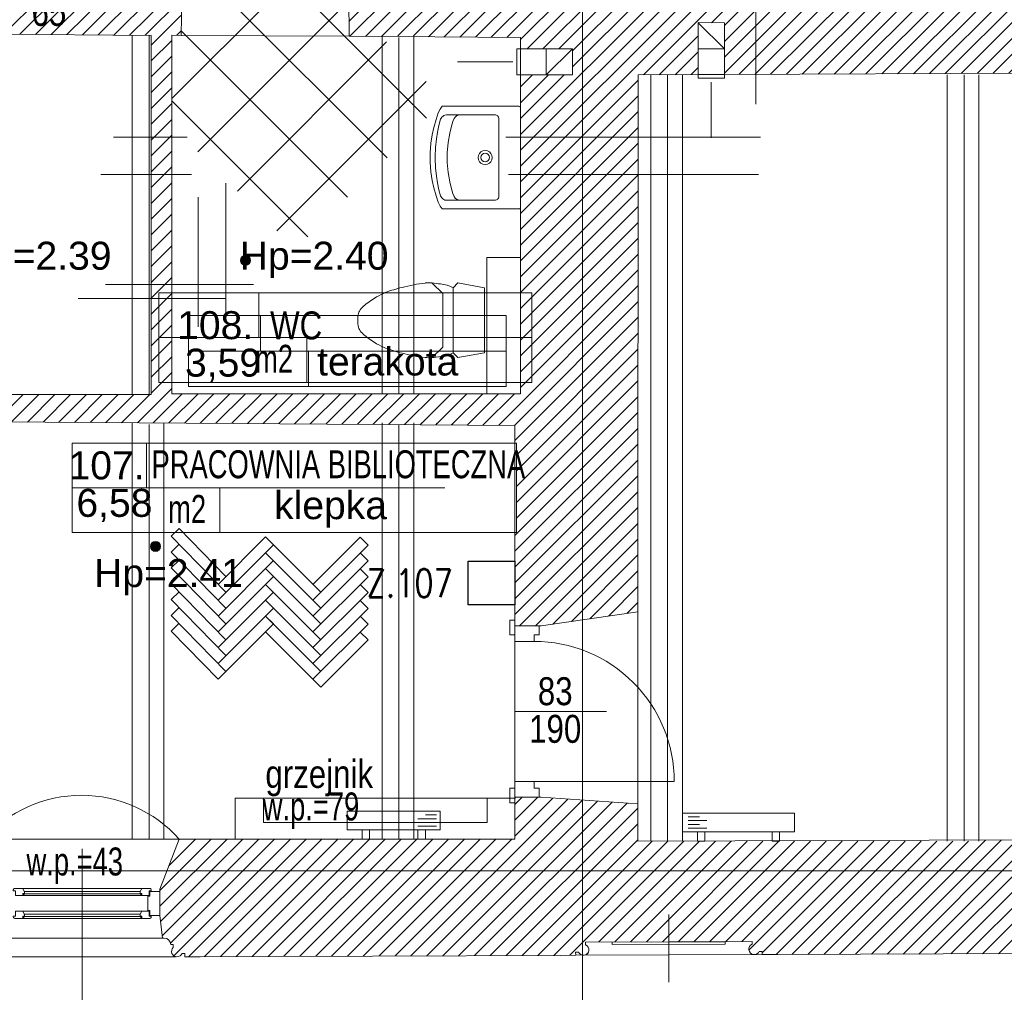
# Model space of a CAD drawing. Header units: millimetres. Extents: x -573548 to 674770, y -184010 to -47794.
# Tile 36 of 181: x 103854 to 109136, y -155674 to -150457. Entities that reach past the tile are written whole.
import ezdxf
from ezdxf.enums import TextEntityAlignment as Align

# ---------------------------------------------------------------- set-up
doc = ezdxf.new("R2010")
doc.units = ezdxf.units.MM
for name, color, linetype, lineweight in [('A.05 RZUT 1 PIĘTRA_is$0$A-DRZWI_Nr_pióra__9', 8, 'Continuous', 9), ('A.05 RZUT 1 PIĘTRA_is$0$A-OKNA-OPIS_Nr_pióra__8', 8, 'Continuous', 9), ('A.05 RZUT 1 PIĘTRA_is$0$A-OPISY-2_Nr_pióra__2', 8, 'Continuous', 9), ('A.05 RZUT 1 PIĘTRA_is$0$A-OPISY-3_Nr_pióra__6', 8, 'Continuous', 9), ('A.05 RZUT 1 PIĘTRA_is$0$A-WIDOK_Nr_pióra__8', 8, 'Continuous', 9), ('A.05 RZUT 1 PIĘTRA_is$0$A-WYSOKOSCI_Nr_pióra__7', 8, 'Continuous', 9), ('A.05 RZUT 1 PIĘTRA_is$0$belki nad_Nr_pióra__1', 8, 'Continuous', 9), ('A.05 RZUT 1 PIĘTRA_is$0$CO TO JEST_Nr_pióra__1', 8, 'Continuous', 9), ('A.05 RZUT 1 PIĘTRA_is$0$detalokna_Nr_pióra__1', 8, 'Continuous', 9), ('A.05 RZUT 1 PIĘTRA_is$0$detalokna_Nr_pióra__41', 8, 'Continuous', 9), ('A.05 RZUT 1 PIĘTRA_is$0$DIM MALY_Nr_pióra__8', 8, 'Continuous', 9), ('A.05 RZUT 1 PIĘTRA_is$0$Drawing & Figure_Nr_pióra__18', 8, 'Continuous', 9), ('A.05 RZUT 1 PIĘTRA_is$0$DRZWI_Nr_pióra__41', 8, 'Continuous', 9), ('A.05 RZUT 1 PIĘTRA_is$0$linia nadproza_Nr_pióra__1', 8, 'Continuous', 9), ('A.05 RZUT 1 PIĘTRA_is$0$meble_Nr_pióra__9', 8, 'Continuous', 9), ('A.05 RZUT 1 PIĘTRA_is$0$Nowe_Annotation - Text_Nr_pióra__59', 8, 'Continuous', 9), ('A.05 RZUT 1 PIĘTRA_is$0$Nowe_GRZEJNIK_Nr_pióra__59', 8, 'Continuous', 9), ('A.05 RZUT 1 PIĘTRA_is$0$Nowe_opisy inne_Nr_pióra__59', 8, 'Continuous', 9), ('A.05 RZUT 1 PIĘTRA_is$0$OKNO_DETAL_Nr_pióra__1', 8, 'Continuous', 9), ('A.05 RZUT 1 PIĘTRA_is$0$OKNO_DETAL_Nr_pióra__41', 8, 'Continuous', 9), ('A.05 RZUT 1 PIĘTRA_is$0$OKNO_DETAL_Nr_pióra__8', 8, 'Continuous', 9), ('A.05 RZUT 1 PIĘTRA_is$0$opisy inne_Nr_pióra__1', 8, 'Continuous', 9), ('A.05 RZUT 1 PIĘTRA_is$0$opisy inne_Nr_pióra__12', 8, 'Continuous', 9), ('A.05 RZUT 1 PIĘTRA_is$0$opisy inne_Nr_pióra__25', 8, 'Continuous', 9), ('A.05 RZUT 1 PIĘTRA_is$0$OSIE_Nr_pióra__1', 8, 'Continuous', 9), ('A.05 RZUT 1 PIĘTRA_is$0$PARAPET_Nr_pióra__7', 8, 'Continuous', 9), ('A.05 RZUT 1 PIĘTRA_is$0$podciagi_Nr_pióra__1', 8, 'Continuous', 9), ('A.05 RZUT 1 PIĘTRA_is$0$POSADZKI_Nr_pióra__18', 8, 'Continuous', 9), ('A.05 RZUT 1 PIĘTRA_is$0$SCIANY_KONSTR_Nr_pióra__21', 8, 'Continuous', 9), ('A.05 RZUT 1 PIĘTRA_is$0$strop_Nr_pióra__8', 8, 'Continuous', 9), ('A.05 RZUT 1 PIĘTRA_is$0$Structural - Bearing_Nr_pióra__21', 8, 'Continuous', 9), ('A.05 RZUT 1 PIĘTRA_is$0$Structural - Grid', 8, 'Continuous', 9), ('A.05 RZUT 1 PIĘTRA_is$0$Structural - Grid_Nr_pióra__17', 8, 'Continuous', 9), ('A.05 RZUT 1 PIĘTRA_is$0$WIDOK_Nr_pióra__8', 8, 'Continuous', 9), ('A.05 RZUT 1 PIĘTRA_is$0$WYCIĄG_Nr_pióra__1', 8, 'Continuous', 9), ('A.05 RZUT 1 PIĘTRA_is$0$ściany_Nr_pióra__3', 8, 'Continuous', 9), ('BMS_URZĄDZENIA', 30, 'Continuous', 30), ('SAN_Grzejniki CO na rzucie', 7, 'Continuous', 13)]:
    doc.layers.add(name, color=color, linetype=linetype, lineweight=lineweight)
doc.styles.add('A.05 RZUT 1 PIĘTRA_is$0$STYL_AUTOMATYCZNY_1', font='arial.ttf')
doc.styles.add('A.05 RZUT 1 PIĘTRA_is$0$STYL_AUTOMATYCZNY_4', font='arial.ttf', dxfattribs={"width": 0.8})
doc.styles.add('A.05 RZUT 1 PIĘTRA_is$0$STYL_AUTOMATYCZNY_5', font='arial.ttf', dxfattribs={"width": 0.7})
doc.styles.add('A.05 RZUT 1 PIĘTRA_is$0$STYL_AUTOMATYCZNY_7', font='arial.ttf', dxfattribs={"width": 0.8})
doc.styles.add('SIMPLEX-10', font='simplex.shx', dxfattribs={"width": 0.8, "height": 10})
pattern_1 = [(45, (0, 0), (-42.426407, 42.426407), [])]

# ---------------------------------------------------------------- blocks, each defined once
blk = doc.blocks.new('A.05 RZUT 1 PIĘTRA_is$0$Standardowy znacznik osi')
at = {"layer": 'A.05 RZUT 1 PIĘTRA_is$0$Structural - Grid_Nr_pióra__17'}
blk.add_line((1000, 0), (17855.4, 0), dxfattribs=at)
at = {"layer": 'A.05 RZUT 1 PIĘTRA_is$0$Structural - Grid_Nr_pióra__17', "style": 'A.05 RZUT 1 PIĘTRA_is$0$STYL_AUTOMATYCZNY_1'}
for tag, p in [('AC_MarkerText_1_0', (5, -80)), ('AC_MarkerText_1_1', (19360.4, -80))]:
    blk.add_attdef(tag, text='', height=350, rotation=270, dxfattribs=at).set_placement(p, align=Align.TOP_CENTER)
blk = doc.blocks.new('A.05 RZUT 1 PIĘTRA_is$0$Standardowy znacznik osi_3')
at = {"layer": 'A.05 RZUT 1 PIĘTRA_is$0$Structural - Grid_Nr_pióra__17'}
blk.add_line((2962.2, 0), (40906.6, 0), dxfattribs=at)
at = {"layer": 'A.05 RZUT 1 PIĘTRA_is$0$Structural - Grid_Nr_pióra__17', "style": 'A.05 RZUT 1 PIĘTRA_is$0$STYL_AUTOMATYCZNY_1'}
for tag, p in [('AC_MarkerText_1_0', (-250, -335)), ('AC_MarkerText_1_1', (44118.7, -335))]:
    blk.add_attdef(tag, text='', height=350, rotation=180, dxfattribs=at).set_placement(p, align=Align.TOP_CENTER)
blk = doc.blocks.new('A.05 RZUT 1 PIĘTRA_is')
at = {"layer": 'A.05 RZUT 1 PIĘTRA_is$0$A-WYSOKOSCI_Nr_pióra__7'}
for points in [[(105376.3, -101747.7, 1), (105322.9, -101747.7, 1)], [(104893.5, -103282.3, 1), (104840.1, -103282.3, 1)]]:
    blk.add_hatch(color=256, dxfattribs=at).paths.add_polyline_path(points)
at = {"layer": 'A.05 RZUT 1 PIĘTRA_is$0$Drawing & Figure_Nr_pióra__18'}
h = blk.add_hatch(dxfattribs=at)
h.set_pattern_fill('Common_Brick_0001', color=256, style=0, pattern_type=2)
h.set_pattern_definition(pattern_1)
h.paths.add_polyline_path([(99004.1, -105130.5), (99004.1, -105133.1), (99004.1, -105263.1), (99017.4, -105383.1), (99026.9, -105383.1, -0.383982), (99062.4, -105418.4), (99074.8, -105418.4), (99074.8, -105433.4, 1.205804), (99122.6, -105465.6), (99137.4, -105465.6), (99137.4, -105483.1), (99204.1, -105483.1), (100947.8, -105483.1), (101030.5, -105483.1), (101030.5, -105465.6), (101045.3, -105465.6, 0.263086), (101068.2, -105483.1), (101076.2, -105483.1, 0.761796), (101083.7, -105427), (101083.7, -105412.2), (101530.5, -105412.2), (101977.3, -105412.2), (101977.3, -105427, 0.761796), (101984.8, -105483.1), (101992.7, -105483.1, 0.263086), (102015.7, -105465.6), (102030.5, -105465.6), (102030.5, -105483.1), (102113.1, -105483.1), (103924.3, -105483.1), (103924.3, -105465.7), (103939, -105465.7, 1.205804), (103986.9, -105433.5), (103986.9, -105418.5), (103999.2, -105418.5, -0.383982), (104034.7, -105383.1), (104044.2, -105383.1), (104057.6, -105263.1), (104057.6, -105133.1), (104057.6, -105120.6), (103945.6, -104852.9), (103944.9, -104852.9), (103844.1, -104852.9), (103844.1, -104162.2), (103844.1, -102612.9), (104065.1, -102614.3), (104741.9, -102618.9), (104741.9, -102618.7), (106171.9, -102627.6), (106171.9, -102628.6), (106251.9, -102629.2), (106251.9, -102618.7), (106370.4, -102462.9), (104954.1, -102462.9), (104954.1, -102402.3), (104954.2, -102162.3), (104954.2, -101922.3), (104954.2, -101876.9), (104954.2, -101286.9), (104954.2, -101086.9), (104954.2, -100540.3), (105004.2, -100540.6), (105004.6, -100517.3), (105003.8, -100516.6), (105001.4, -100099.6), (105011.2, -100099.6), (104997.1, -99971.2), (104808.8, -99969.9), (104807.5, -100169.9), (104600.5, -100168.5), (104107.5, -100165.1), (104108.8, -99965.1), (103861, -99963.2), (103861, -100145.9), (103873.8, -100532.8), (104843.4, -100540.6), (104843.4, -101086.9), (104843.4, -101286.9), (104843.4, -101876.9), (104843.5, -102467.9), (104065.1, -102467.9), (103743.6, -102467.9), (103743.6, -102482.8), (103746.4, -102482.8), (103744.1, -102612.9), (103743.7, -102612.9), (103744, -104162.2), (103744.1, -104862.9), (101964.1, -104862.9), (101964.1, -104482.9), (101889.3, -104482.9), (101749.6, -104482.9), (101749.6, -104482.7), (101749.3, -104342.9), (101963.9, -104342.9), (101963.9, -104162.2), (101963.9, -102612.9), (102946.5, -102612.8), (102946.5, -102462.9), (102251.9, -102462.9), (102171.9, -102462.9), (102091.9, -102462.9), (101974.1, -102462.9), (101974.1, -102205.7), (101974.1, -102162.9), (101834.1, -102162.9), (101667.5, -102152.9), (101623.3, -104162.2), (101612.3, -104662.9), (101607.5, -104882.9), (99117.5, -104882.9)])
h = blk.add_hatch(dxfattribs=at)
h.set_pattern_fill('Common_Brick_0001', color=256, style=0, pattern_type=2)
h.set_pattern_definition(pattern_1)
h.paths.add_polyline_path([(105902, -100099.6), (105905.2, -100545.8), (106081.9, -100547), (106081.9, -100542.8), (106251.9, -100542.8), (106251.9, -100548.1), (106825.2, -100551.8), (106825.2, -100612.9), (106962.9, -100612.9), (107102.9, -100612.9), (107103.2, -100612.9), (107102.9, -100752.9), (106825.2, -100752.9), (106825.2, -101286.9), (106825.2, -101876.3), (106825.2, -102462.9), (106387.2, -102462.9), (106262.9, -102629.2), (106795.2, -102632.9), (106795.2, -102727.6), (106802.5, -102727.6), (106802.5, -103207.6), (106795.2, -103207.6), (106795.2, -103707.9), (106935.2, -103707.9), (107454.1, -103632.9), (107455, -101286.9), (107455.1, -100752.9), (107778.3, -100751.3), (107778.3, -100750.6), (107778.3, -100612.9), (107778.3, -100472.9), (107778.3, -100472.6), (107918.3, -100472.9), (107918.3, -100750.6), (108086.6, -100749.9), (111798.3, -100734.1), (111833.7, -100142.9), (111833.7, -99969.8), (110804.1, -99974.8), (110804.1, -99982.6), (109164.1, -99982.9), (109164.1, -99982.8), (108086.6, -99988), (106790.4, -99994.3, -1.056946), (106214.9, -99979.1), (105912.7, -99976.9), (105911.7, -100099.6)])
h = blk.add_hatch(dxfattribs=at)
h.set_pattern_fill('Common_Brick_0001', color=256, style=0, pattern_type=2)
h.set_pattern_definition(pattern_1)
h.paths.add_polyline_path([(106251.9, -102629.2), (106795.2, -102632.9), (106251.9, -102618.7)])
h = blk.add_hatch(dxfattribs=at)
h.set_pattern_fill('Common_Brick_0001', color=256, style=0, pattern_type=2)
h.set_pattern_definition(pattern_1)
h.paths.add_polyline_path([(104890.7, -105120.6), (104890.7, -105263.1), (104904, -105383.1), (104913.6, -105383.1, -0.383982), (104949.1, -105418.5), (104961.4, -105418.5), (104961.4, -105433.5, 1.205804), (105009.2, -105465.7), (105024, -105465.7), (105024, -105483.1), (107038.1, -105476), (107120.8, -105475.7), (107120.7, -105458.2), (107135.5, -105458.2, 0.263086), (107158.5, -105475.6), (107166.5, -105475.5, 0.761796), (107173.8, -105419.4), (107173.7, -105404.6), (107620.5, -105402.9), (108067.3, -105401.3), (108067.4, -105416.1, 0.761796), (108075.1, -105472.2), (108083, -105472.1, 0.263086), (108105.9, -105454.6), (108120.7, -105454.5), (108120.8, -105472), (108203.4, -105471.7), (110054.7, -105464.7), (110114.7, -105464.4), (110114.6, -105446.9), (110129.3, -105446.8, 1.205804), (110177, -105414.3), (110176.9, -105399.3), (110189.2, -105399.2, -0.383982), (110224.5, -105363.7), (110234, -105363.6), (110246.7, -105243.6), (110245.8, -105101), (110109.9, -104854.5), (110109.8, -104854.5), (109284.1, -104857.5), (109284.1, -104862.9), (107454.1, -104864.2), (107454.1, -104662.9), (106925.2, -104627.7), (106795.2, -104627.7), (106795.2, -104633), (106795.2, -104852.9), (104994.1, -104852.9)])
at = {"layer": 'A.05 RZUT 1 PIĘTRA_is$0$A-DRZWI_Nr_pióra__9'}
blk.add_line((107286.1, -104167.9), (106795.2, -104167.9), dxfattribs=at)
blk.add_lwpolyline([(106898.1, -104543.7), (107649.7, -104543.7, 0.414214), (106898.1, -103792)], format="xyb", dxfattribs=at)
at = {"layer": 'A.05 RZUT 1 PIĘTRA_is$0$A-OKNA-OPIS_Nr_pióra__8'}
blk.add_line((104474.1, -104904.4), (104474.1, -106109.6), dxfattribs=at)
at = {"layer": 'A.05 RZUT 1 PIĘTRA_is$0$A-OPISY-3_Nr_pióra__6'}
for p, q in [((105420.9, -101922.3), (105420.9, -102162.3)), ((105429.9, -102044.2), (105429.9, -102234.2)), ((104884.8, -102162.3), (106884.8, -102162.3)), ((105677.8, -102162.3), (105677.8, -102402.3)), ((105043.8, -102234.2), (106747.4, -102234.2)), ((105686.8, -102234.2), (105686.8, -102424.1)), ((104818.8, -102727.6), (104818.8, -102967.6)), ((104418.9, -102967.6), (106418.9, -102967.6)), ((105211.9, -102967.6), (105211.9, -103207.6))]:
    blk.add_line(p, q, dxfattribs=at)
for points in [[(104884.8, -102402.3), (104884.8, -101922.3), (106884.8, -101922.3), (106884.8, -102402.3)], [(105043.8, -102424.1), (105043.8, -102044.2), (106747.4, -102044.2), (106747.4, -102424.1)], [(104418.9, -103207.6), (104418.9, -102727.6), (106802.5, -102727.6), (106802.5, -103207.6)]]:
    blk.add_lwpolyline(points, close=True, dxfattribs=at)
at = {"layer": 'A.05 RZUT 1 PIĘTRA_is$0$A-WIDOK_Nr_pióra__8'}
for p, q in [((107778.3, -100472.9), (107918.3, -100612.9)), ((106962.9, -100752.9), (106962.9, -100612.9)), ((107102.9, -100612.9), (106962.9, -100752.9)), ((107918.3, -100612.9), (107778.3, -100612.9))]:
    blk.add_line(p, q, dxfattribs=at)
at = {"layer": 'A.05 RZUT 1 PIĘTRA_is$0$A-WYSOKOSCI_Nr_pióra__7'}
for centre in [(105349.6, -101747.7), (104866.8, -103282.3)]:
    blk.add_circle(centre, 26.7, dxfattribs=at)
at = {"layer": 'A.05 RZUT 1 PIĘTRA_is$0$belki nad_Nr_pióra__1'}
for p, q in [((104741.9, -100539.8), (104741.9, -102462.9)), ((106081.9, -100542.8), (106081.9, -102462.9)), ((106251.9, -100542.8), (106251.9, -102462.9)), ((107524.1, -100752.9), (107524.1, -104862.9)), ((107694.1, -100752.9), (107694.1, -104862.9)), ((109114.1, -100752.9), (109114.1, -104862.9)), ((109284.1, -100752.9), (109284.1, -104862.9)), ((104741.9, -102618.7), (104741.9, -104852.9)), ((104911.9, -102618.7), (104911.9, -104852.9)), ((106081.9, -102618.7), (106081.9, -104852.9)), ((106251.9, -102618.7), (106251.9, -104852.9))]:
    blk.add_line(p, q, dxfattribs=at)
at = {"layer": 'A.05 RZUT 1 PIĘTRA_is$0$CO TO JEST_Nr_pióra__1'}
for p in [(106798, -104633), (105294.1, -104852.9)]:
    blk.add_line(p, (105294.1, -104633), dxfattribs=at)
at = {"layer": 'A.05 RZUT 1 PIĘTRA_is$0$detalokna_Nr_pióra__1'}
for p, q in [((104044.2, -105383.1), (104904, -105383.1)), ((103969.7, -105483.6), (104973.8, -105483.6))]:
    blk.add_line(p, q, dxfattribs=at)
at = {"layer": 'A.05 RZUT 1 PIĘTRA_is$0$detalokna_Nr_pióra__41'}
blk.add_lwpolyline([(104826.2, -105236.1), (104826.2, -105159.1), (104826.2, -105236.1), (104836.2, -105236.1), (104836.2, -105263.1), (104890.7, -105263.1), (104890.7, -105133.1), (104836.2, -105133.1), (104836.2, -105159.1), (104826.2, -105159.1)], dxfattribs=at)
at = {"layer": 'A.05 RZUT 1 PIĘTRA_is$0$DIM MALY_Nr_pióra__8'}
for p, q in [((108086.6, -99850.6), (108086.6, -100909.6)), ((104641.5, -101086.9), (105037.2, -101086.9)), ((106746.2, -101086.9), (108112.1, -101086.9)), ((104573.2, -101286.9), (105060.1, -101286.9)), ((106760.5, -101286.9), (108100.7, -101286.9))]:
    blk.add_line(p, q, dxfattribs=at)
at = {"layer": 'A.05 RZUT 1 PIĘTRA_is$0$DRZWI_Nr_pióra__41'}
for p, q in [((106795.2, -103756.3), (106795.2, -103708)), ((106795.2, -104579.4), (106795.2, -104627.7))]:
    blk.add_line(p, q, dxfattribs=at)
for points in [[(106767, -103756.3), (106767, -103682.3, -0.414334), (106771, -103678.3), (106795.2, -103678.3)], [(106767, -104579.4), (106767, -104653.4, 0.414334), (106771, -104657.4), (106795.2, -104657.4)]]:
    blk.add_lwpolyline(points, format="xyb", dxfattribs=at)
for points in [[(106925.2, -103708), (106925.2, -103756.3), (106898.1, -103756.3), (106898.1, -103792), (106795.2, -103792), (106795.2, -103756.3), (106767, -103756.3)], [(106925.2, -104627.7), (106925.2, -104579.4), (106898.1, -104579.4), (106898.1, -104543.7), (106795.2, -104543.7), (106795.2, -104579.4), (106767, -104579.4)]]:
    blk.add_lwpolyline(points, dxfattribs=at)
at = {"layer": 'A.05 RZUT 1 PIĘTRA_is$0$linia nadproza_Nr_pióra__1'}
blk.add_line((105004.2, -100540.6), (105905.2, -100545.8), dxfattribs=at)
at = {"layer": 'A.05 RZUT 1 PIĘTRA_is$0$meble_Nr_pióra__9'}
for p, q in [((106402.4, -100979.3), (106396.4, -100990.7)), ((106407.5, -100975.2), (106402.4, -100979.3)), ((106412.9, -100971.2), (106407.5, -100975.2)), ((106419.2, -100968.2), (106412.9, -100971.2)), ((106427.1, -100967), (106419.2, -100968.2)), ((106690.6, -100967), (106427.1, -100967)), ((106469, -100986.9), (106461.8, -101003.5)), ((106474.7, -100979), (106469, -100986.9)), ((106481.3, -100973.3), (106474.7, -100979)), ((106495.9, -100967), (106481.3, -100973.3)), ((106696, -100968.8), (106690.6, -100967)), ((106700.6, -100971.2), (106696, -100968.8)), ((106703.7, -100974.1), (106700.6, -100971.2)), ((106706.4, -100978.7), (106703.7, -100974.1)), ((106707.8, -100983.5), (106706.4, -100978.7)), ((106707.8, -101196.3), (106707.8, -100983.5)), ((106387.3, -101024), (106379.2, -101060.8)), ((106396.4, -100990.7), (106387.3, -101024)), ((106454.3, -101028.7), (106445.1, -101066.2)), ((106461.8, -101003.5), (106454.3, -101028.7)), ((106379.2, -101060.8), (106373.3, -101095.8)), ((106445.1, -101066.2), (106436.6, -101115.8)), ((106368, -101141.7), (106366.3, -101193.1)), ((106373.3, -101095.8), (106368, -101141.7)), ((106436.6, -101115.8), (106431.8, -101170.6)), ((106366.3, -101193.1), (106366.3, -101196.3)), ((106366.3, -101199.4), (106366.3, -101196.3)), ((106368, -101250.8), (106366.3, -101199.4)), ((106431.8, -101170.6), (106431.8, -101196.3)), ((106431.8, -101221.9), (106431.8, -101196.3)), ((106599, -101184.5), (106597.1, -101196.3)), ((106599, -101208), (106597.1, -101196.3)), ((106604.4, -101173.9), (106599, -101184.5)), ((106612.8, -101165.4), (106604.4, -101173.9)), ((106613.6, -101187.3), (106611.8, -101196.3)), ((106613.6, -101205.2), (106611.8, -101196.3)), ((106623.4, -101160), (106612.8, -101165.4)), ((106618.6, -101179.7), (106613.6, -101187.3)), ((106626.2, -101174.6), (106618.6, -101179.7)), ((106635.2, -101158.2), (106623.4, -101160)), ((106635.2, -101172.8), (106626.2, -101174.6)), ((106647, -101160), (106635.2, -101158.2)), ((106644.2, -101174.6), (106635.2, -101172.8)), ((106651.8, -101179.7), (106644.2, -101174.6)), ((106657.6, -101165.4), (106647, -101160)), ((106656.8, -101187.3), (106651.8, -101179.7)), ((106658.6, -101196.3), (106656.8, -101187.3)), ((106658.6, -101196.3), (106656.8, -101205.2)), ((106666, -101173.9), (106657.6, -101165.4)), ((106671.4, -101184.5), (106666, -101173.9)), ((106673.3, -101196.3), (106671.4, -101184.5)), ((106673.3, -101196.3), (106671.4, -101208)), ((106707.8, -101196.3), (106707.8, -101409)), ((106373.3, -101296.7), (106368, -101250.8)), ((106436.6, -101276.7), (106431.8, -101221.9)), ((106604.4, -101218.7), (106599, -101208)), ((106612.8, -101227.1), (106604.4, -101218.7)), ((106623.4, -101232.5), (106612.8, -101227.1)), ((106618.6, -101212.8), (106613.6, -101205.2)), ((106626.2, -101217.9), (106618.6, -101212.8)), ((106635.2, -101234.4), (106623.4, -101232.5)), ((106635.2, -101219.7), (106626.2, -101217.9)), ((106644.2, -101217.9), (106635.2, -101219.7)), ((106647, -101232.5), (106635.2, -101234.4)), ((106651.8, -101212.8), (106644.2, -101217.9)), ((106657.6, -101227.1), (106647, -101232.5)), ((106656.8, -101205.2), (106651.8, -101212.8)), ((106666, -101218.7), (106657.6, -101227.1)), ((106671.4, -101208), (106666, -101218.7)), ((106379.2, -101331.8), (106373.3, -101296.7)), ((106445.1, -101326.4), (106436.6, -101276.7)), ((106387.3, -101368.6), (106379.2, -101331.8)), ((106454.3, -101363.8), (106445.1, -101326.4)), ((106396.4, -101401.8), (106387.3, -101368.6)), ((106402.4, -101413.2), (106396.4, -101401.8)), ((106461.8, -101389), (106454.3, -101363.8)), ((106469, -101405.6), (106461.8, -101389)), ((106474.7, -101413.5), (106469, -101405.6)), ((106707.8, -101409), (106706.4, -101413.9)), ((106407.5, -101417.4), (106402.4, -101413.2)), ((106412.9, -101421.3), (106407.5, -101417.4)), ((106419.2, -101424.4), (106412.9, -101421.3)), ((106427.1, -101425.5), (106419.2, -101424.4)), ((106690.6, -101425.5), (106427.1, -101425.5)), ((106481.3, -101419.2), (106474.7, -101413.5)), ((106495.9, -101425.5), (106481.3, -101419.2)), ((106696, -101423.7), (106690.6, -101425.5)), ((106700.6, -101421.4), (106696, -101423.7)), ((106703.7, -101418.4), (106700.6, -101421.4)), ((106706.4, -101413.9), (106703.7, -101418.4)), ((106351.8, -101869.4), (106408.1, -101925.4)), ((106464.2, -101894.4), (106488.2, -101869.2)), ((106488.2, -101869.2), (106631.7, -101894.3)), ((106408.1, -102213.3), (106408.1, -101925.4)), ((106464.2, -102244.2), (106464.2, -101894.4)), ((106631.7, -101894.3), (106631.7, -102244.3)), ((105951.7, -102069.3), (105951.7, -102055.8)), ((105951.7, -102082.9), (105951.7, -102069.3)), ((106351.8, -102269.3), (106408.1, -102213.3)), ((106488.2, -102269.4), (106464.2, -102244.2)), ((106631.7, -102244.3), (106488.2, -102269.4))]:
    blk.add_line(p, q, dxfattribs=at)
for points in [[(106340.2, -101196.3), (106340.7, -101220.9), (106344.6, -101273), (106351.7, -101318.6), (106360.1, -101358.3), (106372.2, -101401.3), (106383.7, -101435.3), (106393.8, -101456.5), (106404.3, -101471.3), (106816, -101471.3), (106821.1, -101470.6), (106823.8, -101468.9), (106825.2, -101465.7), (106825.2, -101196.3), (106825.2, -100926.9), (106823.8, -100923.7), (106821.1, -100922), (106816, -100921.3), (106404.3, -100921.3), (106393.8, -100936), (106383.7, -100957.2), (106372.2, -100991.3), (106360.1, -101034.2), (106351.7, -101073.9), (106344.6, -101119.5), (106340.7, -101171.7)], [(106825.2, -102462.9), (106644.1, -102462.9), (106644.1, -101732.2), (106825.2, -101732.2)]]:
    blk.add_lwpolyline(points, close=True, dxfattribs=at)
for centre, radius, start, end in [((107074.8, -105764), 3971.4, 101.9452, 102.8831), ((106516, -103370.6), 1515.1, 97.7187, 100.0058), ((106331.7, -102327.4), 458.6, 87.608, 92.392), ((106237, -103048.5), 1184.8, 82.3294, 84.4885), ((106220.9, -102937.1), 1076.9, 78.7445, 80.6883), ((106355.2, -102128.3), 258.8, 68.5574, 72.9378), ((106383.9, -102042.3), 168.3, 61.49, 66.9627), ((106526.4, -102825.6), 1001, 115.1183, 118.2277), ((106467, -102960.5), 1103.4, 104.5767, 109.3453), ((106103.1, -102124.6), 178, 129.5998, 141.2245), ((106496.6, -102653.1), 836.7, 122.0226, 127.2919), ((106100.3, -102071), 149.3, 162.4257, 174.1419), ((106079.4, -102078.8), 132.5, 150.2777, 156.4842), ((106151.1, -102057.1), 201, 187.368, 196.0643), ((106076.8, -102061.1), 129.6, 203.447, 209.7911), ((106245, -101874.2), 376.7, 221.845, 227.3307), ((106535.1, -101429.8), 904.4, 232.9054, 237.7802), ((106359.6, -101645), 629.7, 240.8553, 245.7987), ((106570.4, -100839), 1457.8, 251.2345, 254.8435), ((106854.1, -99377.3), 2944.9, 256.9534, 258.2183), ((106084.1, -101234.2), 1080.8, 288.7281, 289.7766), ((106320.1, -101964.1), 315, 294.3122, 297.2351), ((106413.5, -101425.6), 849.8, 259.0987, 263.1768), ((106331.7, -101774.8), 495, 267.784, 272.216), ((106205.1, -100814), 1462.7, 275.7166, 277.4654), ((106331.7, -101812.4), 456.3, 277.9894, 282.5778)]:
    blk.add_arc(centre, radius, start, end, dxfattribs=at)
at = {"layer": 'A.05 RZUT 1 PIĘTRA_is$0$Nowe_GRZEJNIK_Nr_pióra__59'}
blk.add_lwpolyline([(105446.1, -104763), (106646.1, -104763), (106646.1, -104633), (105446.1, -104633)], close=True, dxfattribs=at)
at = {"layer": 'A.05 RZUT 1 PIĘTRA_is$0$OKNO_DETAL_Nr_pióra__1'}
for p, q in [((104154.3, -105117.4), (104793.9, -105117.4)), ((104155.1, -105155.3), (104793.2, -105155.3)), ((104164.1, -105133.4), (104784.1, -105133.4)), ((104154.3, -105239.9), (104793.9, -105239.9)), ((104164.1, -105255.9), (104784.1, -105255.9)), ((104155.1, -105277.8), (104793.2, -105277.8))]:
    blk.add_line(p, q, dxfattribs=at)
at = {"layer": 'A.05 RZUT 1 PIĘTRA_is$0$OKNO_DETAL_Nr_pióra__41'}
for p, q in [((104155.1, -105155.4), (104163.9, -105145.4)), ((104155.1, -105145.4), (104793.2, -105145.4)), ((104793.2, -105155.4), (104784.4, -105145.4)), ((104155.1, -105277.9), (104163.9, -105267.9)), ((104155.1, -105267.9), (104793.2, -105267.9)), ((104793.2, -105277.9), (104784.4, -105267.9))]:
    blk.add_line(p, q, dxfattribs=at)
for points in [[(104112.1, -105117.4, 0.414214), (104104.1, -105125.4), (104104.1, -105129.4), (104116.1, -105129.4), (104116.1, -105155.4), (104155.1, -105155.4), (104155.1, -105143.4), (104164.1, -105143.4), (104164.1, -105133.4), (104163.1, -105133.4), (104154.3, -105117.4)], [(104836.1, -105117.4, -0.414214), (104844.1, -105125.4), (104844.1, -105129.4), (104832.1, -105129.4), (104832.1, -105155.4), (104793.2, -105155.4), (104793.2, -105143.4), (104784.1, -105143.4), (104784.1, -105133.4), (104785.1, -105133.4), (104793.9, -105117.4)], [(104130.3, -105239.9), (104116.1, -105239.9), (104116.1, -105265.9), (104104.1, -105265.9), (104104.1, -105269.9, 0.414214), (104112.1, -105277.9), (104130.3, -105277.9), (104155.1, -105277.9), (104155.1, -105265.9), (104164.1, -105265.9), (104164.1, -105255.9), (104163.1, -105255.9), (104154.3, -105239.9)], [(104818, -105239.9), (104832.1, -105239.9), (104832.1, -105265.9), (104844.1, -105265.9), (104844.1, -105269.9, -0.414214), (104836.1, -105277.9), (104818, -105277.9), (104793.2, -105277.9), (104793.2, -105265.9), (104784.1, -105265.9), (104784.1, -105255.9), (104785.1, -105255.9), (104793.9, -105239.9)]]:
    blk.add_lwpolyline(points, format="xyb", close=True, dxfattribs=at)
at = {"layer": 'A.05 RZUT 1 PIĘTRA_is$0$OKNO_DETAL_Nr_pióra__8'}
for p, q in [((107621.3, -105619.5), (107620, -105257.6)), ((108120.8, -105472), (107120.8, -105475.7))]:
    blk.add_line(p, q, dxfattribs=at)
at = {"layer": 'A.05 RZUT 1 PIĘTRA_is$0$opisy inne_Nr_pióra__12'}
for p, q in [((105243.3, -102029.2), (105243.3, -101334)), ((105393.3, -101876.9), (104598.4, -101876.9))]:
    blk.add_line(p, q, dxfattribs=at)
at = {"layer": 'A.05 RZUT 1 PIĘTRA_is$0$opisy inne_Nr_pióra__25'}
for p, q in [((105096.4, -102103.9), (105096.4, -101408.7)), ((105246.4, -101951.6), (104451.5, -101951.6))]:
    blk.add_line(p, q, dxfattribs=at)
at = {"layer": 'A.05 RZUT 1 PIĘTRA_is$0$OSIE_Nr_pióra__1'}
for p, q in [((104831.9, -100540.5), (104831.9, -102462.9)), ((106171.9, -100551.7), (106171.9, -102462.9)), ((107614.1, -100752.9), (107614.1, -104862.9)), ((109204.1, -100752.9), (109204.1, -104862.9)), ((104831.9, -102627.6), (104831.9, -104852.9)), ((106171.9, -102627.6), (106171.9, -104852.9))]:
    blk.add_line(p, q, dxfattribs=at)
at = {"layer": 'A.05 RZUT 1 PIĘTRA_is$0$podciagi_Nr_pióra__1'}
for p, q in [((107454.1, -103632.9), (107454.1, -104662.9)), ((106795.2, -103707.9), (106795.2, -104627.9))]:
    blk.add_line(p, q, dxfattribs=at)
at = {"layer": 'A.05 RZUT 1 PIĘTRA_is$0$POSADZKI_Nr_pióra__18'}
for p, q in [((104954.2, -100880.1), (105857.9, -99976.5)), ((105308, -99972.2), (106321.2, -100985.4)), ((105011.2, -100099.6), (106109, -101197.5)), ((105093.7, -101164.9), (105903.8, -100354.7)), ((105003.8, -100516.6), (105896.9, -101409.6)), ((105305.8, -101377.1), (106106.8, -100576)), ((105517.9, -101589.2), (106319, -100788.1)), ((104954.2, -100891.2), (105684.8, -101621.8)), ((104951.2, -103228.1), (104993.6, -103185.6)), ((105244.7, -103443.4), (104993.6, -103185.6)), ((105244.7, -103528.3), (104951.2, -103228.1)), ((105202.3, -103485.9), (105456.9, -103231.3)), ((105753.8, -103528.3), (105456.9, -103231.3)), ((105711.4, -103485.9), (105964.6, -103232.7)), ((106007, -103275.1), (105964.6, -103232.7)), ((104951.2, -103312.9), (104993.6, -103270.5)), ((105244.7, -103613.1), (104951.2, -103312.9)), ((105202.3, -103570.7), (105499.3, -103273.7)), ((105456.9, -103316.1), (105499.3, -103273.7)), ((105711.4, -103570.7), (106007, -103275.1)), ((104951.2, -103397.8), (104993.6, -103355.3)), ((105202.3, -103655.6), (105499.3, -103358.6)), ((105753.8, -103613.1), (105456.9, -103316.1)), ((105711.4, -103655.6), (106007, -103359.9)), ((106007, -103359.9), (105964.6, -103317.5)), ((105244.7, -103698), (104951.2, -103397.8)), ((105753.8, -103698), (105456.9, -103401)), ((106007, -103444.8), (105964.6, -103402.4)), ((104951.2, -103482.6), (104993.6, -103440.2)), ((105202.3, -103740.4), (105499.3, -103443.4)), ((105711.4, -103740.4), (106007, -103444.8)), ((105244.7, -103782.8), (104951.2, -103482.6)), ((105753.8, -103782.8), (105456.9, -103485.9)), ((106007, -103529.6), (105964.6, -103487.2)), ((104951.2, -103567.5), (104993.6, -103525.1)), ((105244.7, -103867.7), (104951.2, -103567.5)), ((105202.3, -103825.3), (105499.3, -103528.3)), ((105753.8, -103867.7), (105456.9, -103570.7)), ((105711.4, -103825.3), (106007, -103529.6)), ((106007, -103614.5), (105964.6, -103572.1)), ((104951.2, -103652.3), (104993.6, -103609.9)), ((105202.3, -103910.1), (105499.3, -103613.1)), ((105711.4, -103910.1), (106007, -103614.5)), ((105244.7, -103952.5), (104951.2, -103652.3)), ((105753.8, -103952.5), (105456.9, -103655.6)), ((105499.3, -103698), (105456.9, -103655.6)), ((106007, -103699.4), (105964.6, -103656.9)), ((104951.2, -103737.2), (104993.6, -103694.8)), ((105202.3, -103995), (105499.3, -103698)), ((105711.4, -103995), (106007, -103699.4)), ((105202.3, -103995), (104951.2, -103737.2)), ((105753.8, -104037.4), (105456.9, -103740.4)), ((105753.8, -104037.4), (106007, -103784.2)), ((106007, -103784.2), (105964.6, -103741.8))]:
    blk.add_line(p, q, dxfattribs=at)
at = {"layer": 'A.05 RZUT 1 PIĘTRA_is$0$SCIANY_KONSTR_Nr_pióra__21'}
for p, q in [((107778.3, -100752.6), (107778.3, -100472.6)), ((107918.3, -100472.9), (107778.3, -100472.6)), ((107918.3, -100750.6), (107918.3, -100472.9)), ((106823.2, -100612.9), (107103.2, -100612.9)), ((107102.9, -100752.9), (107103.2, -100612.9)), ((106825.2, -100752.9), (107102.9, -100752.9))]:
    blk.add_line(p, q, dxfattribs=at)
at = {"layer": 'A.05 RZUT 1 PIĘTRA_is$0$strop_Nr_pióra__8'}
blk.add_arc((104469.5, -105319.4), 702.1, 41.6498, 138.3502, dxfattribs=at)
at = {"layer": 'A.05 RZUT 1 PIĘTRA_is$0$Structural - Bearing_Nr_pióra__21'}
for p, q in [((105011.2, -100099.6), (105004.2, -100540.6)), ((105905.2, -100545.8), (105902, -100099.6)), ((104843.4, -100540.6), (103873.8, -100532.8)), ((104843.4, -100540.6), (104843.5, -102467.9)), ((104954.2, -100540), (104954.1, -102462.9)), ((105004.2, -100540.6), (104954.2, -100540.3)), ((106825.2, -100551.8), (105905.2, -100545.8)), ((106825.2, -100551.8), (106825.2, -100612.9)), ((106825.2, -100752.9), (106825.2, -102462.9)), ((107455.1, -100752.9), (107454.1, -103632.9)), ((107455.1, -100752.9), (107778.3, -100751.3)), ((111798.3, -100734.1), (107918.3, -100750.6)), ((104843.5, -102467.9), (103743.6, -102467.9)), ((106825.2, -102462.9), (104954.1, -102462.9)), ((106795.2, -102632.9), (103844.1, -102612.9)), ((106795.2, -102632.9), (106795.2, -103707.9)), ((106935.2, -103707.9), (107454.1, -103632.9)), ((106795.2, -103707.9), (106935.2, -103707.9)), ((106795.2, -104627.9), (106935.2, -104627.9)), ((106795.2, -104852.9), (106795.2, -104627.9)), ((106935.2, -104627.9), (107454.1, -104662.9)), ((107454.1, -104662.9), (107454.1, -104864.2)), ((104890.7, -105120.6), (104994.1, -104852.9)), ((106795.2, -104852.9), (104994.1, -104852.9)), ((110109.9, -104854.5), (107454.1, -104864.2)), ((107038.1, -105476), (105024, -105483.1)), ((110054.7, -105464.7), (108203.4, -105471.7))]:
    blk.add_line(p, q, dxfattribs=at)
for points in [[(105106.7, -105483.1), (105024, -105483.1), (105024, -105465.7), (105009.2, -105465.7, -1.205804), (104961.4, -105433.5), (104961.4, -105418.5), (104949.1, -105418.5, 0.383982), (104913.6, -105383.1), (104904, -105383.1), (104890.7, -105263.1), (104890.7, -105120.6)], [(107038.1, -105476), (107120.8, -105475.7), (107120.7, -105458.2), (107135.5, -105458.2, 1.478383), (107173.8, -105419.4), (107173.7, -105404.6), (107620.5, -105402.9)], [(108203.4, -105471.7), (108120.8, -105472), (108120.7, -105454.5), (108105.9, -105454.6, -1.478383), (108067.4, -105416.1), (108067.3, -105401.3), (107620.5, -105402.9)]]:
    blk.add_lwpolyline(points, format="xyb", dxfattribs=at)
blk.add_lwpolyline([(107921.9, -105402.9), (107317, -105405.1), (107317.1, -105418.3), (107921.9, -105416.1)], close=True, dxfattribs=at)
at = {"layer": 'A.05 RZUT 1 PIĘTRA_is$0$WIDOK_Nr_pióra__8'}
blk.add_line((103944.9, -104852.9), (104994.1, -104852.9), dxfattribs=at)
at = {"layer": 'A.05 RZUT 1 PIĘTRA_is$0$WYCIĄG_Nr_pióra__1'}
for points in [[(106805.2, -100752.9), (106825.2, -100752.9), (106825.2, -100612.9), (106805.2, -100612.9)], [(107918.3, -100770.6), (107918.3, -100750.6), (107778.3, -100750.6), (107778.3, -100770.6)]]:
    blk.add_lwpolyline(points, close=True, dxfattribs=at)
for points in [[(106784.5, -100682.9), (106633.9, -100682.9), (106486.1, -100682.9)], [(107848.3, -100791.3), (107848.3, -100941.9), (107848.3, -101089.7)]]:
    blk.add_lwpolyline(points, dxfattribs=at)
at = {"layer": 'A.05 RZUT 1 PIĘTRA_is$0$ściany_Nr_pióra__3'}
blk.add_line((104890.7, -105126.7), (104890.7, -105133.1), dxfattribs=at)
at = {"layer": 'A.05 RZUT 1 PIĘTRA_is$0$Structural - Grid', "zscale": 1000}
for name, p, rotation in [('A.05 RZUT 1 PIĘTRA_is$0$Standardowy znacznik osi', (107158.2, -108395.1), 90), ('A.05 RZUT 1 PIĘTRA_is$0$Standardowy znacznik osi_3', (121686.6, -105021.8), 180)]:
    blk.add_blockref(name, p, dxfattribs=dict(at, rotation=rotation))
at = {"layer": 'A.05 RZUT 1 PIĘTRA_is$0$A-OPISY-2_Nr_pióra__2', "char_height": 150}
for s, insert, attachment_point, style in [('\\A1;{\\pql;\\fArial|b0|i0|c238|p0;\\W1.000000;108.}', (104982.9, -102172.5), 7, 'A.05 RZUT 1 PIĘTRA_is$0$STYL_AUTOMATYCZNY_1'), ('\\A1;{\\pql;\\fArial|b0|i0|c238|p0;\\W0.800000;WC}', (105481.6, -102173.9), 7, 'A.05 RZUT 1 PIĘTRA_is$0$STYL_AUTOMATYCZNY_4'), ('\\A1;{\\pqr;\\fArial|b0|i0|c238|p0;\\W0.700000;m2}', (105604.4, -102200.9), 3, 'A.05 RZUT 1 PIĘTRA_is$0$STYL_AUTOMATYCZNY_5'), ('\\A1;{\\pql;\\fArial|b0|i0|c238|p0;\\W1.000000;3,59}', (105025.2, -102399.4), 7, 'A.05 RZUT 1 PIĘTRA_is$0$STYL_AUTOMATYCZNY_1'), ('\\A1;{\\pql;\\fArial|b0|i0|c238|p0;\\W1.000000;terakota}', (105733.8, -102367.5), 7, 'A.05 RZUT 1 PIĘTRA_is$0$STYL_AUTOMATYCZNY_1'), ('\\A1;{\\pql;\\fArial|b0|i0|c238|p0;\\W1.000000;107.}', (104400.2, -102924.7), 7, 'A.05 RZUT 1 PIĘTRA_is$0$STYL_AUTOMATYCZNY_1'), ('\\A1;{\\pql;\\fArial|b0|i0|c238|p0;\\W0.700000;PRACOWNIA BIBLIOTECZNA}', (104845.5, -102918.7), 7, 'A.05 RZUT 1 PIĘTRA_is$0$STYL_AUTOMATYCZNY_5'), ('\\A1;{\\pql;\\fArial|b0|i0|c238|p0;\\W1.000000;6,58}', (104442.5, -103151.6), 7, 'A.05 RZUT 1 PIĘTRA_is$0$STYL_AUTOMATYCZNY_1'), ('\\A1;{\\pqr;\\fArial|b0|i0|c238|p0;\\W0.700000;m2}', (105138.5, -103006.2), 3, 'A.05 RZUT 1 PIĘTRA_is$0$STYL_AUTOMATYCZNY_5'), ('\\A1;{\\pql;\\fArial|b0|i0|c238|p0;\\W1.000000;klepka}', (105503, -103181.3), 7, 'A.05 RZUT 1 PIĘTRA_is$0$STYL_AUTOMATYCZNY_1')]:
    blk.add_mtext(s, dxfattribs=dict(at, insert=insert, attachment_point=attachment_point, style=style))
at = {"layer": 'A.05 RZUT 1 PIĘTRA_is$0$A-WYSOKOSCI_Nr_pióra__7', "char_height": 150, "attachment_point": 5, "style": 'A.05 RZUT 1 PIĘTRA_is$0$STYL_AUTOMATYCZNY_1'}
for s, insert in [('\\A1;{\\pqc;\\fArial|b0|i0|c238|p0;\\W1.000000;Hp=2.39}', (104232, -101745.4)), ('\\A1;{\\pqc;\\fArial|b0|i0|c238|p0;\\W1.000000;Hp=2.40}', (105717.9, -101745.4)), ('\\A1;{\\pqc;\\fArial|b0|i0|c238|p0;\\W1.000000;Hp=2.41}', (104936.4, -103447.8))]:
    blk.add_mtext(s, dxfattribs=dict(at, insert=insert))
at = {"layer": 'A.05 RZUT 1 PIĘTRA_is$0$Nowe_Annotation - Text_Nr_pióra__59', "insert": (105456.3, -104623.2), "char_height": 150, "attachment_point": 7, "style": 'A.05 RZUT 1 PIĘTRA_is$0$STYL_AUTOMATYCZNY_7'}
blk.add_mtext('\\A1;{\\pql;\\fArial|b0|i0|c238|p0;\\W0.800000;grzejnik }', dxfattribs=at)
at = {"layer": 'A.05 RZUT 1 PIĘTRA_is$0$Nowe_opisy inne_Nr_pióra__59', "insert": (104201.8, -100492.1), "char_height": 150, "attachment_point": 7, "style": 'A.05 RZUT 1 PIĘTRA_is$0$STYL_AUTOMATYCZNY_4'}
blk.add_mtext('\\A1;{\\pql;\\fArial|b0|i0|c238|p0;\\W0.800000;65}', dxfattribs=at)
at = {"layer": 'A.05 RZUT 1 PIĘTRA_is$0$opisy inne_Nr_pióra__1', "char_height": 150, "attachment_point": 5, "style": 'A.05 RZUT 1 PIĘTRA_is$0$STYL_AUTOMATYCZNY_4'}
for s, insert in [('\\A1;{\\pqc;\\fArial|b0|i0|c238|p0;\\W0.800000;83}', (107011, -104060.1)), ('\\A1;{\\pqc;\\fArial|b0|i0|c238|p0;\\W0.800000;190}', (107011, -104262))]:
    blk.add_mtext(s, dxfattribs=dict(at, insert=insert))
at = {"layer": 'A.05 RZUT 1 PIĘTRA_is$0$PARAPET_Nr_pióra__7', "char_height": 150, "style": 'A.05 RZUT 1 PIĘTRA_is$0$STYL_AUTOMATYCZNY_5'}
for s, insert, attachment_point in [('\\A1;{\\pql;\\fArial|b0|i0|c238|p0;\\W0.700000;w.p.=79}', (105442, -104797.6), 7), ('\\A1;{\\pqc;\\fArial|b0|i0|c238|p0;\\W0.700000;w.p.=43}', (104433.7, -104995.1), 5)]:
    blk.add_mtext(s, dxfattribs=dict(at, insert=insert, attachment_point=attachment_point))

msp = doc.modelspace()

# ---------------------------------------------------------------- linework, layer by layer
at = {"layer": 'BMS_URZĄDZENIA'}
msp.add_lwpolyline([(106259.567, -153361.339), (106510.832, -153361.339), (106510.832, -153596.253), (106259.567, -153596.253)], close=True, dxfattribs=at)
at = {"layer": 'SAN_Grzejniki CO na rzucie', "color": 150}
for p, q in [((106090.294, -154742.851), (105990.294, -154742.851)), ((106090.294, -154722.851), (106030.294, -154722.851)), ((107440.139, -154733.351), (107500.139, -154733.351)), ((107440.139, -154753.351), (107540.139, -154753.351)), ((106090.294, -154782.851), (105990.294, -154782.851)), ((106090.294, -154762.851), (106030.294, -154762.851)), ((107440.139, -154773.351), (107500.139, -154773.351)), ((107440.139, -154793.351), (107540.139, -154793.351))]:
    msp.add_line(p, q, dxfattribs=at)
for points in [[(106110.294, -154702.851), (105610.294, -154702.851), (105610.294, -154802.851), (106110.294, -154802.851), (106110.294, -154702.851)], [(108010.139, -154713.351), (107410.139, -154713.351), (107410.139, -154813.351), (108010.139, -154813.351), (108010.139, -154713.351)], [(105730.294, -154802.851), (105730.294, -154852.851), (105690.294, -154852.851), (105690.294, -154802.851)], [(106030.294, -154802.851), (106030.294, -154852.851), (105990.294, -154852.851), (105990.294, -154802.851)], [(107530.139, -154813.351), (107530.139, -154863.351), (107490.139, -154863.351), (107490.139, -154813.351)], [(107930.139, -154813.351), (107930.139, -154863.351), (107890.139, -154863.351), (107890.139, -154813.351)]]:
    msp.add_lwpolyline(points, dxfattribs=at)

# ---------------------------------------------------------------- block references
at = {"color": 150}
msp.add_blockref('A.05 RZUT 1 PIĘTRA_is', (-284.351, -50000), dxfattribs=at)

# ---------------------------------------------------------------- texts
at = {"layer": 'BMS_URZĄDZENIA', "lineweight": 30, "insert": (106177.064, -153478.983), "char_height": 150, "width": 609.56559, "attachment_point": 6, "style": 'SIMPLEX-10'}
msp.add_mtext('Z.107', dxfattribs=at)

doc.saveas('drawing.dxf')
